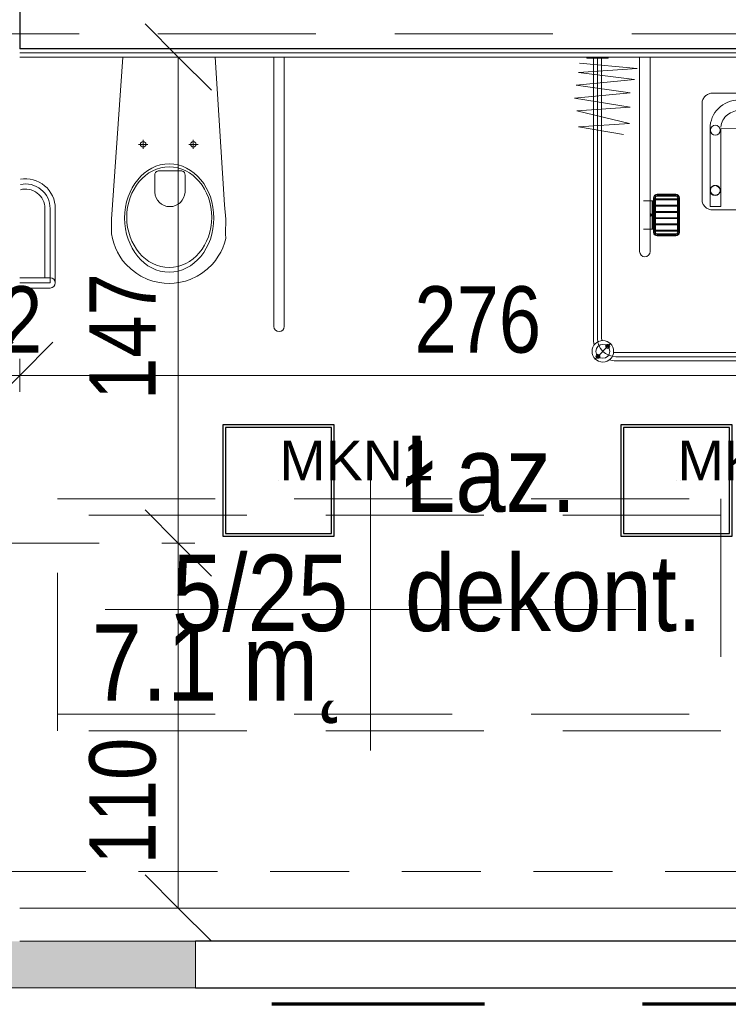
# Model space of a CAD drawing. Header units: centimetres. Extents: x -1631 to 21770, y -8842 to 3590.
# Tile 15 of 150: x -311 to -97, y 103 to 400. Entities that reach past the tile are written whole.
import ezdxf

# ---------------------------------------------------------------- set-up
doc = ezdxf.new("R2010")
doc.units = ezdxf.units.CM
for name, pattern in [('Długa kreska', [142.875, 95.25, -47.625]), ('Ponad', [39.688, 23.813, -15.875]), ('Ukryte', [71.438, 47.625, -23.813])]:
    doc.linetypes.add(name, pattern=pattern)
for name, color, linetype, lineweight in [('A-ANNO-DIMS', 211, 'Continuous', 13), ('A-ANNO-DIMS-100', 211, 'Continuous', 13), ('A-ANNO-NOTE', 131, 'Continuous', 9), ('A-AREA-IDEN', 2, 'Continuous', 13), ('A-DETL', 90, 'Continuous', 9), ('A-DETL-HDLN', 90, 'Ukryte', 9), ('A-FLOR-OVHD', 1, 'Ponad', 9), ('A-WALL', 113, 'Continuous', 13), ('A-WALL-FNSH', 113, 'Continuous', 13), ('A-WALL-PATT', 111, 'Continuous', 13), ('P-SANR-FIXT', 6, 'Continuous', 9)]:
    doc.layers.add(name, color=color, linetype=linetype, lineweight=lineweight)
doc.layers.add('E_oprawy', color=12, linetype='Continuous')
doc.styles.add('Arial Narrow_5', font='ARIALN.TTF', dxfattribs={"height": 20})
doc.styles.add('Arial_11', font='arial.ttf', dxfattribs={"width": 0.85, "height": 23})
doc.dimstyles.new('Diagonal_1_100__0__wewnętrzne_1', dxfattribs={"dimscale": 30.48, "dimtxt": 20.468619, "dimasz": 0.656168, "dimexe": 0.164042, "dimexo": 0.0625, "dimgap": 0.032808, "dimtad": 1, "dimdec": 0, "dimdsep": 46, "dimtxsty": 'Arial Narrow_5', "dimblk1": 'OBLIQUE', "dimblk2": 'OBLIQUE', "dimsah": 1, "dimcen": 0.09, "dimazin": 0, "dimtfac": 1, "dimtdec": 4, "dimtix": 1, "dimtmove": 0, "dimatfit": 3, "dimfxl": 0, "dimtvp": 1, "dimtolj": 1, "dimtzin": 0, "dimarcsym": 0})
doc.dimstyles.new('Diagonal_1_100__0__wewnętrzne_2', dxfattribs={"dimscale": 30.48, "dimtxt": 20.468619, "dimasz": 0.656168, "dimexe": 0.164042, "dimexo": 0.0625, "dimgap": 0.032808, "dimtad": 1, "dimdec": 0, "dimdsep": 46, "dimtxsty": 'Arial Narrow_5', "dimblk1": 'OBLIQUE', "dimblk2": 'OBLIQUE', "dimsah": 1, "dimcen": 0.09, "dimazin": 0, "dimtfac": 1, "dimtdec": 4, "dimtix": 1, "dimtmove": 2, "dimatfit": 3, "dimfxl": 0, "dimtvp": 1, "dimtolj": 1, "dimtzin": 0, "dimarcsym": 0})

# ---------------------------------------------------------------- blocks, each defined once
blk = doc.blocks.new('miska ustępowa dla N_35_5x54 wisząca koło narożna - Type 1-2357502-5_piętro III __10_50 m_ - stan projektowany')
at = {"layer": 'P-SANR-FIXT'}
for p, q in [((-1.4, -19.5), (-4.56, -64.06)), ((29.22, -64.06), (26.4, -19.5)), ((44.09, -100.7), (44.09, -19.5)), ((47.21, -100.7), (47.21, -19.5)), ((4.69, -44.4), (4.69, -47.2)), ((19.8, -44.4), (19.8, -47.2)), ((3.32, -45.81), (6.14, -45.81)), ((18.43, -45.81), (21.25, -45.81)), ((8.17, -55.1), (8.17, -60.22)), ((16.4, -53.83), (9.09, -53.83)), ((17.32, -60.22), (17.32, -55.1)), ((-24.94, -65.13), (-24.94, -86)), ((-23.38, -65.13), (-23.38, -87.56)), ((-21.82, -65.13), (-21.82, -87.56)), ((-4.56, -64.06), (-4.88, -68.39)), ((29.58, -68.39), (29.22, -64.06)), ((-4.88, -68.39), (-4.82, -72.82)), ((29.53, -72.82), (29.58, -68.39)), ((-4.82, -72.82), (-4.57, -74.18)), ((-4.57, -74.18), (-4.19, -75.59)), ((29.19, -75.59), (29.57, -74.18)), ((29.57, -74.18), (29.53, -72.82)), ((-4.19, -75.59), (-3.69, -76.96)), ((-3.69, -76.96), (-3.07, -78.28)), ((28.07, -78.28), (28.69, -76.96)), ((28.69, -76.96), (29.19, -75.59)), ((-3.07, -78.28), (-2.34, -79.55)), ((-2.34, -79.55), (-1.51, -80.76)), ((26.51, -80.76), (27.34, -79.55)), ((27.34, -79.55), (28.07, -78.28)), ((-1.51, -80.76), (-0.58, -81.89)), ((-0.58, -81.89), (1.02, -83.46)), ((23.98, -83.46), (25.58, -81.89)), ((25.58, -81.89), (26.51, -80.76)), ((-32.54, -86), (-23.38, -86)), ((1.02, -83.46), (2.75, -84.77)), ((2.75, -84.77), (4.01, -85.53)), ((4.01, -85.53), (6.13, -86.55)), ((18.87, -86.55), (20.99, -85.53)), ((20.99, -85.53), (22.25, -84.77)), ((22.25, -84.77), (23.98, -83.46)), ((-23.38, -87.56), (-32.54, -87.56)), ((6.13, -86.55), (7.56, -87.01)), ((7.56, -87.01), (9.56, -87.48)), ((9.56, -87.48), (11.02, -87.67)), ((11.02, -87.67), (12.5, -87.75)), ((12.5, -87.75), (13.98, -87.67)), ((13.98, -87.67), (15.44, -87.48)), ((15.44, -87.48), (17.44, -87.01)), ((17.44, -87.01), (18.87, -86.55)), ((-23.38, -89.12), (-32.54, -89.12))]:
    blk.add_line(p, q, dxfattribs=at)
for centre in [(4.69, -45.81), (19.8, -45.81)]:
    blk.add_circle(centre, 0.825, dxfattribs=at)
for centre, radius, start, end in [((-30.79, -65.13), 8.97, 0, 99.9996), ((9.34, -54.98), 1.17, 102.2339, 185.8899), ((16.15, -54.98), 1.17, 354.1101, 77.7661), ((-30.79, -65.13), 7.41, 0, 102.1327), ((-30.79, -65.13), 5.85, 0, 105.4382), ((12.74, -60), 4.58, 182.8022, 357.1978), ((-23.38, -87.56), 1.56, 0, 90), ((-23.38, -87.56), 1.56, 270, 0), ((45.65, -100.7), 1.56, 180, 360)]:
    blk.add_arc(centre, radius, start, end, dxfattribs=at)
for centre, major_axis, ratio in [((12.55, -68.01), (0, 16.33), 0.823529), ((12.55, -67.76), (0, 15.16), 0.845174)]:
    blk.add_ellipse(centre, major_axis=major_axis, ratio=ratio, dxfattribs=at)
blk = doc.blocks.new('brodzik natryskowy dla N - Type 1-2359082-5_piętro III __10_50 m_ - stan projektowany')
at = {"layer": 'P-SANR-FIXT'}
for p, q in [((-42.55, -19.8), (-42.55, -19.5)), ((-36.05, -19.8), (-42.55, -19.8)), ((-40.55, -19.8), (-40.55, -104.3)), ((-39.3, -19.5), (-39.3, -104.3)), ((-38.05, -19.8), (-38.05, -104.3)), ((-36.05, -19.5), (-36.05, -19.8)), ((-26.61, -19.7), (-26.61, -78.1)), ((-23.41, -78.1), (-23.41, -19.7)), ((14.45, -20.02), (10.54, -20.02)), ((10.54, -20.02), (10.54, -29.29)), ((14.45, -20.02), (14.45, -29.29)), ((49.36, -19.8), (49.36, -19.5)), ((55.86, -19.8), (49.36, -19.8)), ((51.36, -19.8), (51.36, -104.3)), ((52.61, -19.5), (52.61, -104.5)), ((53.86, -19.8), (53.86, -104.3)), ((55.86, -19.5), (55.86, -19.8)), ((-27.37, -22.89), (-44.99, -24.17)), ((-44.73, -21.36), (-27.37, -22.89)), ((-28.14, -26.21), (-45.75, -28)), ((-44.99, -24.17), (-28.14, -26.21)), ((-45.75, -28), (-29.41, -30.3)), ((10.54, -29.29), (14.45, -29.29)), ((-29.41, -30.3), (-46.26, -31.83)), ((-46.26, -31.83), (-29.41, -34.64)), ((-7.62, -32.51), (-7.7, -32.78)), ((-7.51, -32.25), (-7.62, -32.51)), ((-7.38, -32), (-7.51, -32.25)), ((-7.23, -31.75), (-7.38, -32)), ((-7.05, -31.52), (-7.23, -31.75)), ((-6.85, -31.31), (-7.05, -31.52)), ((-6.64, -31.11), (-6.85, -31.31)), ((-6.41, -30.93), (-6.64, -31.11)), ((-6.17, -30.77), (-6.41, -30.93)), ((-5.92, -30.64), (-6.17, -30.77)), ((-5.66, -30.53), (-5.92, -30.64)), ((-5.39, -30.45), (-5.66, -30.53)), ((-5.12, -30.4), (-5.39, -30.45)), ((-4.84, -30.38), (-5.12, -30.4)), ((10.32, -30.38), (-4.84, -30.38)), ((0.75, -32.79), (1.58, -32.57)), ((1.58, -32.57), (2.44, -32.44)), ((2.44, -32.44), (4.41, -32.39)), ((22.33, -32.44), (3.78, -32.39)), ((4.41, -32.39), (4.41, -35.62)), ((14.44, -30.04), (10.55, -30.01)), ((13.8, -30.17), (11.19, -30.17)), ((11.19, -30.17), (11.19, -32.44)), ((11.19, -32.44), (13.8, -32.44)), ((13.8, -32.44), (13.8, -30.17)), ((30.14, -30.38), (14.73, -30.38)), ((23.2, -32.57), (22.33, -32.44)), ((24.03, -32.79), (23.2, -32.57)), ((30.36, -30.45), (30.1, -30.4)), ((30.62, -30.53), (30.14, -30.38)), ((30.87, -30.64), (30.62, -30.53)), ((31.12, -30.78), (30.87, -30.64)), ((31.36, -30.94), (31.12, -30.78)), ((31.59, -31.12), (31.36, -30.94)), ((31.81, -31.32), (31.59, -31.12)), ((32.01, -31.54), (31.81, -31.32)), ((32.19, -31.77), (32.01, -31.54)), ((32.35, -32.02), (32.19, -31.77)), ((32.49, -32.27), (32.35, -32.02)), ((32.6, -32.54), (32.49, -32.27)), ((32.68, -32.81), (32.6, -32.54)), ((-29.41, -34.64), (-45.5, -35.66)), ((-7.7, -32.78), (-7.74, -33.05)), ((-7.74, -33.05), (-7.74, -62.59)), ((-3.88, -36.24), (-3.38, -35.57)), ((-3.38, -35.57), (-2.82, -34.95)), ((-2.82, -34.95), (-2.2, -34.39)), ((-2.2, -34.39), (-1.53, -33.88)), ((-1.53, -33.88), (-0.81, -33.45)), ((-0.81, -33.45), (-0.05, -33.08)), ((-0.05, -33.08), (0.75, -32.79)), ((24.83, -33.08), (24.03, -32.79)), ((25.59, -33.45), (24.83, -33.08)), ((26.31, -33.88), (25.59, -33.45)), ((26.98, -34.39), (26.31, -33.88)), ((27.59, -34.95), (26.98, -34.39)), ((28.16, -35.57), (27.59, -34.95)), ((28.66, -36.24), (28.16, -35.57)), ((32.74, -33.08), (32.68, -32.81)), ((32.74, -33.36), (32.74, -33.08)), ((32.74, -62.88), (32.74, -33.36)), ((-45.5, -35.66), (-29.67, -39.5)), ((-5.19, -39.35), (-4.98, -38.51)), ((-4.98, -38.51), (-4.68, -37.72)), ((-4.68, -37.72), (-4.32, -36.95)), ((-4.32, -36.95), (-3.88, -36.24)), ((-1.47, -38.52), (-1.71, -39.01)), ((-1.19, -38.06), (-1.47, -38.52)), ((-0.87, -37.64), (-1.19, -38.06)), ((-0.51, -37.24), (-0.87, -37.64)), ((-0.12, -36.88), (-0.51, -37.24)), ((0.31, -36.56), (-0.12, -36.88)), ((0.76, -36.29), (0.31, -36.56)), ((1.25, -36.05), (0.76, -36.29)), ((1.76, -35.86), (1.25, -36.05)), ((2.29, -35.73), (1.76, -35.86)), ((2.84, -35.64), (2.29, -35.73)), ((3.4, -35.61), (2.84, -35.64)), ((4.41, -35.62), (3.4, -35.61)), ((3.78, -35.62), (21.37, -35.62)), ((21.37, -35.62), (21.94, -35.64)), ((21.94, -35.64), (22.49, -35.73)), ((22.49, -35.73), (23.02, -35.86)), ((23.02, -35.86), (23.53, -36.05)), ((23.53, -36.05), (24.01, -36.29)), ((24.01, -36.29), (24.47, -36.56)), ((24.47, -36.56), (24.89, -36.88)), ((24.89, -36.88), (25.29, -37.24)), ((25.29, -37.24), (25.65, -37.64)), ((25.65, -37.64), (25.96, -38.06)), ((25.96, -38.06), (26.24, -38.52)), ((26.24, -38.52), (26.48, -39.01)), ((29.09, -36.95), (28.66, -36.24)), ((29.46, -37.72), (29.09, -36.95)), ((29.75, -38.51), (29.46, -37.72)), ((29.97, -39.35), (29.75, -38.51)), ((-29.67, -39.5), (-44.99, -40.52)), ((-44.99, -40.52), (-31.46, -42.82)), ((-5.37, -41.1), (-5.32, -40.21)), ((-5.29, -64.53), (-5.37, -41.1)), ((-5.32, -40.21), (-5.19, -39.35)), ((26.92, -40.93), (-2.15, -41.13)), ((-2.15, -41.13), (-2.15, -64.53)), ((-2.03, -40.05), (-2.11, -40.6)), ((-1.89, -39.51), (-2.03, -40.05)), ((-1.71, -39.01), (-1.89, -39.51)), ((26.48, -39.01), (26.66, -39.51)), ((26.66, -39.51), (26.8, -40.05)), ((26.8, -40.05), (26.88, -40.6)), ((26.92, -64.53), (26.92, -40.93)), ((30.1, -40.21), (29.97, -39.35)), ((30.07, -41.13), (30.07, -64.53)), ((30.15, -41.1), (30.1, -40.21)), ((-5.21, -59.35), (-5.23, -59.5)), ((-5.18, -59.21), (-5.21, -59.35)), ((-5.13, -59.08), (-5.18, -59.21)), ((-5.07, -58.95), (-5.13, -59.08)), ((-4.99, -58.83), (-5.07, -58.95)), ((-4.91, -58.71), (-4.99, -58.83)), ((-4.81, -58.61), (-4.91, -58.71)), ((-4.71, -58.52), (-4.81, -58.61)), ((-4.6, -58.43), (-4.71, -58.52)), ((-4.48, -58.36), (-4.6, -58.43)), ((-4.35, -58.3), (-4.48, -58.36)), ((-4.21, -58.25), (-4.35, -58.3)), ((-4.07, -58.21), (-4.21, -58.25)), ((-3.93, -58.19), (-4.07, -58.21)), ((-3.78, -58.18), (-3.93, -58.19)), ((-3.48, -58.21), (-3.63, -58.19)), ((-3.34, -58.25), (-3.48, -58.21)), ((-3.21, -58.3), (-3.34, -58.25)), ((-3.08, -58.36), (-3.21, -58.3)), ((-2.96, -58.43), (-3.08, -58.36)), ((-2.85, -58.52), (-2.96, -58.43)), ((-2.74, -58.61), (-2.85, -58.52)), ((-2.65, -58.71), (-2.74, -58.61)), ((-2.56, -58.83), (-2.65, -58.71)), ((-2.49, -58.95), (-2.56, -58.83)), ((-2.43, -59.08), (-2.49, -58.95)), ((-2.38, -59.21), (-2.43, -59.08)), ((-2.34, -59.35), (-2.38, -59.21)), ((-2.32, -59.5), (-2.34, -59.35)), ((-22.41, -72.3), (-22.41, -61.9)), ((-22.11, -72.3), (-22.11, -61.9)), ((-21.81, -72.3), (-21.81, -61.9)), ((-21.81, -62.2), (-15.21, -62.2)), ((-21.31, -60.8), (-15.71, -60.8)), ((-21.31, -61.1), (-15.71, -61.1)), ((-21.31, -61.4), (-15.71, -61.4)), ((-15.21, -61.9), (-15.21, -72.3)), ((-14.91, -61.9), (-14.91, -72.3)), ((-14.61, -61.9), (-14.61, -72.3)), ((-5.23, -59.5), (-5.24, -59.65)), ((-5.24, -59.65), (-5.23, -59.79)), ((-5.23, -59.79), (-5.21, -59.94)), ((-5.21, -59.94), (-5.18, -60.08)), ((-5.18, -60.08), (-5.13, -60.21)), ((-5.13, -60.21), (-5.07, -60.34)), ((-5.07, -60.34), (-4.99, -60.46)), ((-4.99, -60.46), (-4.91, -60.58)), ((-4.91, -60.58), (-4.81, -60.68)), ((-4.81, -60.68), (-4.71, -60.77)), ((-4.71, -60.77), (-4.6, -60.86)), ((-4.6, -60.86), (-4.48, -60.93)), ((-4.48, -60.93), (-4.35, -60.99)), ((-4.35, -60.99), (-4.21, -61.04)), ((-4.21, -61.04), (-4.07, -61.08)), ((-4.07, -61.08), (-3.93, -61.1)), ((-3.93, -61.1), (-3.78, -61.11)), ((-3.78, -61.11), (-3.63, -61.1)), ((-3.63, -61.1), (-3.48, -61.08)), ((-3.48, -61.08), (-3.34, -61.04)), ((-3.34, -61.04), (-3.21, -60.99)), ((-3.21, -60.99), (-3.08, -60.93)), ((-3.08, -60.93), (-2.96, -60.86)), ((-2.96, -60.86), (-2.85, -60.77)), ((-2.85, -60.77), (-2.74, -60.68)), ((-2.74, -60.68), (-2.65, -60.58)), ((-2.65, -60.58), (-2.56, -60.46)), ((-2.56, -60.46), (-2.49, -60.34)), ((-2.49, -60.34), (-2.43, -60.21)), ((-2.43, -60.21), (-2.38, -60.08)), ((-2.38, -60.08), (-2.34, -59.94)), ((-2.34, -59.94), (-2.32, -59.79)), ((-2.31, -59.65), (-2.32, -59.5)), ((-2.32, -59.79), (-2.31, -59.65)), ((-22.41, -62.85), (-25.41, -62.85)), ((-22.81, -71.35), (-22.81, -62.85)), ((-22.61, -71.35), (-22.61, -62.85)), ((-21.81, -62.5), (-15.21, -62.5)), ((-21.81, -64.1), (-15.21, -64.1)), ((-21.81, -64.4), (-15.21, -64.4)), ((-7.74, -62.59), (-7.74, -62.87)), ((-7.74, -62.87), (-7.7, -63.14)), ((-7.7, -63.14), (-7.62, -63.41)), ((-7.62, -63.41), (-7.52, -63.68)), ((-7.52, -63.68), (-7.4, -63.93)), ((-7.4, -63.93), (-7.25, -64.17)), ((-7.25, -64.17), (-7.07, -64.4)), ((-7.07, -64.4), (-6.88, -64.61)), ((-6.88, -64.61), (-6.67, -64.81)), ((-6.67, -64.81), (-6.44, -64.99)), ((-6.44, -64.99), (-6.2, -65.14)), ((-6.2, -65.14), (-5.95, -65.27)), ((-5.95, -65.27), (-5.69, -65.38)), ((-2.15, -64.53), (-5.29, -64.53)), ((26.92, -64.53), (30.07, -64.53)), ((30.65, -65.39), (30.92, -65.28)), ((30.92, -65.28), (31.17, -65.16)), ((31.17, -65.16), (31.41, -65.01)), ((31.41, -65.01), (31.64, -64.84)), ((31.64, -64.84), (31.85, -64.64)), ((31.85, -64.64), (32.05, -64.43)), ((32.05, -64.43), (32.22, -64.21)), ((32.22, -64.21), (32.38, -63.96)), ((32.38, -63.96), (32.51, -63.71)), ((32.51, -63.71), (32.61, -63.44)), ((32.61, -63.44), (32.69, -63.17)), ((32.69, -63.17), (32.74, -62.88)), ((-21.81, -66), (-15.21, -66)), ((-21.81, -66.3), (-15.21, -66.3)), ((-21.81, -67.9), (-15.21, -67.9)), ((-21.81, -68.2), (-15.21, -68.2)), ((-5.69, -65.38), (-5.41, -65.46)), ((-5.41, -65.46), (-5.13, -65.51)), ((-5.13, -65.51), (29.82, -65.51)), ((29.82, -65.51), (30.1, -65.51)), ((30.1, -65.51), (30.38, -65.46)), ((30.38, -65.46), (30.65, -65.39)), ((-21.81, -69.8), (-15.21, -69.8)), ((-21.81, -70.1), (-15.21, -70.1)), ((-22.41, -71.35), (-25.41, -71.35)), ((-21.81, -71.7), (-15.21, -71.7)), ((-21.81, -72), (-15.21, -72)), ((-15.71, -72.8), (-21.31, -72.8)), ((-15.71, -73.1), (-21.31, -73.1)), ((-15.71, -73.4), (-21.31, -73.4)), ((-35.25, -105.75), (-40.13, -110.63)), ((48.56, -105.75), (53.43, -110.63)), ((47.11, -108.55), (-33.8, -108.55)), ((-33.8, -109.8), (47.11, -109.8)), ((47.11, -111.05), (-33.8, -111.05))]:
    blk.add_line(p, q, dxfattribs=at)
for centre, radius in [((12.42, -34), 1.5), ((-3.77, -41.55), 1.5), ((28.71, -41.74), 1.5), ((-3.85, -59.74), 1.5), ((28.59, -59.68), 1.5), ((-37.69, -108.19), 3.25), ((-37.69, -108.19), 2.1), ((-36.21, -106.7), 0.62), ((-36.21, -106.7), 0.32), ((51, -108.19), 3.25), ((49.51, -106.7), 0.62), ((51, -108.19), 2.1), ((49.51, -106.7), 0.32), ((-39.18, -109.67), 0.62), ((-39.18, -109.67), 0.32), ((52.48, -109.67), 0.62), ((52.48, -109.67), 0.32)]:
    blk.add_circle(centre, radius, dxfattribs=at)
for centre, radius, start, end in [((-21.31, -61.9), 1.1, 90, 180), ((-21.31, -61.9), 0.8, 90, 180), ((-21.31, -61.9), 0.5, 90, 180), ((-15.71, -61.9), 1.1, 360, 90), ((-15.71, -61.9), 0.8, 360, 90), ((-15.71, -61.9), 0.5, 360, 90), ((-21.31, -72.3), 1.1, 180, 270), ((-21.31, -72.3), 0.8, 180, 270), ((-21.31, -72.3), 0.5, 180, 270), ((-15.71, -72.3), 0.5, 270, 360), ((-15.71, -72.3), 0.8, 270, 360), ((-15.71, -72.3), 1.1, 270, 360), ((-25.01, -78.1), 1.6, 180, 360), ((-33.8, -104.3), 6.75, 180, 196.4965), ((-33.8, -104.3), 5.5, 180, 270), ((-33.8, -104.3), 4.25, 180, 188.8511), ((47.11, -104.3), 5.5, 270, 360), ((47.11, -104.3), 4.25, 351.1489, 360), ((47.11, -104.3), 6.75, 343.5035, 360), ((-33.8, -104.3), 4.25, 261.1489, 270), ((47.11, -104.3), 4.25, 270, 278.8511), ((-33.8, -104.3), 6.75, 253.5035, 270), ((47.11, -104.3), 6.75, 270, 286.4965)]:
    blk.add_arc(centre, radius, start, end, dxfattribs=at)
blk.add_ellipse((-23.14, -67.1), major_axis=(0, 0.325), ratio=0.224951, dxfattribs=at)
blk = doc.blocks.new('METKA_POMIESZCZENIA2 - Rozbudowana krótka - bez ramki-2403173-5_piętro III __10_50 m_ - stan projektowany')
at = {"layer": 'A-AREA-IDEN'}
for p, q in [((0, 0.425), (0, 0)), ((0.0976, 0), (-0.8, 0)), ((-0.8, 0), (0.8, 0)), ((0, 0), (0, -0.425))]:
    blk.add_line(p, q, dxfattribs=at)
blk = doc.blocks.new('DIMBLOCK125-5_piętro III __10_50 m_ - stan projektowany')
at = {"layer": 'A-ANNO-DIMS-100', "transparency": 16777216}
for p, q in [((-262.8, 242.33), (-272.8, 252.33)), ((-267.8, 242.33), (-257.8, 242.33)), ((-262.8, 242.33), (-267.8, 242.33)), ((-262.8, 132.33), (-262.8, 242.33)), ((-262.8, 242.33), (-252.8, 232.33)), ((-262.8, 132.33), (-272.8, 142.33)), ((-267.8, 132.33), (-257.8, 132.33)), ((-262.8, 132.33), (-267.8, 132.33)), ((-262.8, 132.33), (-252.8, 122.33))]:
    blk.add_line(p, q, dxfattribs=at)
at = {"layer": 'A-ANNO-DIMS-100', "color": 0, "transparency": 16777216, "insert": (-289.65, 145.46), "char_height": 20, "width": 45.6158, "attachment_point": 1, "rotation": 90, "line_spacing_factor": 0.974696, "style": 'Arial Narrow_5'}
blk.add_mtext('110', dxfattribs=at)
blk = doc.blocks.new('_Oblique')
at = {"color": 0, "linetype": 'ByBlock', "lineweight": -2}
blk.add_line((-0.5, -0.5), (0.5, 0.5), dxfattribs=at)
blk = doc.blocks.new('DIMBLOCK126-5_piętro III __10_50 m_ - stan projektowany')
at = {"layer": 'A-ANNO-DIMS-100', "transparency": 16777216}
for p, q in [((-262.8, 388.83), (-272.8, 398.83)), ((-267.8, 388.83), (-257.8, 388.83)), ((-262.8, 388.83), (-267.8, 388.83)), ((-262.8, 242.33), (-262.8, 388.83)), ((-262.8, 388.83), (-252.8, 378.83)), ((-262.8, 242.33), (-272.8, 252.33)), ((-267.8, 242.33), (-257.8, 242.33)), ((-262.8, 242.33), (-267.8, 242.33)), ((-262.8, 242.33), (-252.8, 232.33))]:
    blk.add_line(p, q, dxfattribs=at)
at = {"layer": 'A-ANNO-DIMS-100', "color": 0, "transparency": 16777216, "insert": (-289.65, 285.47), "char_height": 20, "width": 45.6158, "attachment_point": 1, "rotation": 90, "line_spacing_factor": 0.974696, "style": 'Arial Narrow_5'}
blk.add_mtext('147', dxfattribs=at)
blk = doc.blocks.new('DIMBLOCK170-5_piętro III __10_50 m_ - stan projektowany')
at = {"layer": 'A-ANNO-DIMS-100', "transparency": 16777216}
for p, q in [((-310.62, 292.9), (-300.62, 302.9)), ((-34.62, 292.9), (-24.62, 302.9)), ((-310.62, 287.9), (-310.62, 297.9)), ((-34.62, 287.9), (-34.62, 297.9)), ((-310.62, 292.9), (-320.62, 282.9)), ((-34.62, 292.9), (-310.62, 292.9)), ((-310.62, 292.9), (-310.62, 287.9)), ((-34.62, 292.9), (-44.62, 282.9)), ((-34.62, 292.9), (-34.62, 287.9))]:
    blk.add_line(p, q, dxfattribs=at)
at = {"layer": 'A-ANNO-DIMS-100', "color": 0, "transparency": 16777216, "insert": (-191.63, 319.75), "char_height": 20, "width": 45.6158, "attachment_point": 1, "line_spacing_factor": 0.974696, "style": 'Arial Narrow_5'}
blk.add_mtext('276', dxfattribs=at)
blk = doc.blocks.new('DIMBLOCK171-5_piętro III __10_50 m_ - stan projektowany')
at = {"layer": 'A-ANNO-DIMS-100', "transparency": 16777216}
for p, q in [((-322.62, 292.9), (-312.62, 302.9)), ((-310.62, 292.9), (-300.62, 302.9)), ((-322.62, 287.9), (-322.62, 297.9)), ((-310.62, 287.9), (-310.62, 297.9)), ((-322.62, 292.9), (-332.62, 282.9)), ((-310.62, 292.9), (-322.62, 292.9)), ((-322.62, 292.9), (-322.62, 287.9)), ((-310.62, 292.9), (-320.62, 282.9)), ((-310.62, 292.9), (-310.62, 287.9))]:
    blk.add_line(p, q, dxfattribs=at)
at = {"layer": 'A-ANNO-DIMS-100', "color": 0, "transparency": 16777216, "insert": (-329.29, 319.75), "char_height": 20, "width": 30.4105, "attachment_point": 1, "line_spacing_factor": 0.974696, "style": 'Arial Narrow_5'}
blk.add_mtext('12', dxfattribs=at)
blk = doc.blocks.new('MKN1')
at = {"layer": 'E_oprawy', "linetype": 'ByBlock'}
for points in [[(9572.75, 390.73), (9572.75, 357.13), (9606.35, 357.13), (9606.35, 390.73)], [(9573.55, 389.92), (9573.55, 357.92), (9605.55, 357.92), (9605.55, 389.92)]]:
    blk.add_lwpolyline(points, close=True, dxfattribs=at)
for centre in [(9589.55, 373.92), (9710.84, 373.92)]:
    blk.add_circle(centre, 0.01, dxfattribs=at)
at = {"layer": 'E_oprawy', "color": 4, "linetype": 'ByBlock', "insert": (9589.85, 385.97), "char_height": 0.2, "width": 42.2965, "attachment_point": 1}
blk.add_mtext('{\\fArial|b0|i0|c0|p0;\\H60x;MKN1}', dxfattribs=at)

msp = doc.modelspace()

# ---------------------------------------------------------------- hatches: boundary and pattern name
at = {"layer": 'A-WALL-PATT'}
h = msp.add_hatch(color=9, dxfattribs=at)
h.paths.add_polyline_path([(-532.62, 108.33), (-532.62, 122.33), (-552.62, 122.33), (-552.62, 108.33), (-537.36, 108.33)], flags=0)
h.paths.add_polyline_path([(-327.62, 108.33), (-257.62, 108.33), (-257.62, 122.33), (-327.62, 122.33)], flags=0)
h.paths.add_polyline_path([(-47.62, 108.33), (22.38, 108.33), (22.38, 122.33), (-47.62, 122.33)], flags=0)
h.paths.add_polyline_path([(232.38, 108.33), (302.38, 108.33), (302.38, 122.33), (232.38, 122.33)], flags=0)
h.paths.add_polyline_path([(527.38, 108.33), (527.38, 122.33), (492.38, 122.33), (492.38, 108.33)], flags=0)

# ---------------------------------------------------------------- linework, layer by layer
at = {"layer": 'A-ANNO-NOTE', "lineweight": 13}
msp.add_line((-286.62, 242.33), (-376.62, 242.33), dxfattribs=at)
msp.add_line((-286.62, 242.33), (-376.62, 242.33), dxfattribs=at)
at = {"layer": 'A-DETL', "linetype": 'Długa kreska', "lineweight": 70}
msp.add_line((-27.62, 103.33), (-234.62, 103.33), dxfattribs=at)
at = {"layer": 'A-DETL-HDLN'}
for p, q in [((-1197.62, 395.83), (1172.38, 395.83)), ((-299.27, 255.73), (-99.27, 255.73)), ((-299.27, 185.73), (-299.27, 255.73)), ((-99.27, 255.73), (-99.27, 185.73)), ((-99.27, 250.73), (-299.27, 250.73)), ((-299.27, 190.73), (-99.27, 190.73)), ((-99.27, 185.73), (-299.27, 185.73))]:
    msp.add_line(p, q, dxfattribs=at)
at = {"layer": 'A-FLOR-OVHD'}
msp.add_line((-552.62, 143.33), (-47.62, 143.33), dxfattribs=at)
at = {"layer": 'A-WALL', "color": 7, "lineweight": 25}
for p, q in [((-310.62, 425.33), (-310.62, 391.33)), ((-34.62, 391.33), (-310.62, 391.33)), ((-47.62, 122.33), (-257.62, 122.33)), ((-257.62, 108.33), (-47.62, 108.33))]:
    msp.add_line(p, q, dxfattribs=at)
at = {"layer": 'A-WALL'}
for p, q in [((-34.62, 390.08), (-310.62, 390.08)), ((-257.62, 108.33), (-257.62, 122.33))]:
    msp.add_line(p, q, dxfattribs=at)
at = {"layer": 'A-WALL', "lineweight": 9}
for p, q in [((-310.62, 132.33), (-34.62, 132.33)), ((-257.62, 122.33), (-310.62, 122.33)), ((-327.62, 108.33), (-257.62, 108.33))]:
    msp.add_line(p, q, dxfattribs=at)
at = {"layer": 'A-WALL-FNSH', "color": 250, "lineweight": 9}
msp.add_line((-310.62, 388.83), (-34.62, 388.83), dxfattribs=at)

# ---------------------------------------------------------------- block references
at = {"layer": 'A-AREA-IDEN', "xscale": 99.99999999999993, "yscale": 99.99999999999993, "zscale": 99.99999999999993}
msp.add_blockref('METKA_POMIESZCZENIA2 - Rozbudowana krótka - bez ramki-2403173-5_piętro III __10_50 m_ - stan projektowany', (-204.9, 222.28), dxfattribs=at)
at = {"layer": 'E_oprawy', "linetype": 'ByBlock'}
for p in [(-9822.17, -112.72), (-9702.17, -112.72)]:
    msp.add_blockref('MKN1', p, dxfattribs=at)
at = {"layer": 'P-SANR-FIXT'}
for name, p in [('miska ustępowa dla N_35_5x54 wisząca koło narożna - Type 1-2357502-5_piętro III __10_50 m_ - stan projektowany', (-278.08, 408.33)), ('brodzik natryskowy dla N - Type 1-2359082-5_piętro III __10_50 m_ - stan projektowany', (-97.12, 408.33))]:
    msp.add_blockref(name, p, dxfattribs=at)

# ---------------------------------------------------------------- texts
at = {"layer": 'A-AREA-IDEN', "char_height": 23, "line_spacing_factor": 0.936439, "style": 'Arial_11'}
for s, insert, width, attachment_point in [('\\pt84.99995,169.9999,255.00008,340.00003,424.99998,509.99993,595.00011,680.00006,765.00001,849.99996,934.99991,1020.00009,1105.00004,1189.99999,1274.99994,1359.99989,1445.00007,1530.00002,1614.99997,1699.99992,1785.0001,1870.00005,1955,2039.99995,2124.9999,2210.00008,2295.00003,2379.99998,2464.99993,2550.00011,2635.00006,2720.00001;Łaz.\\Pdekont.', (-194.47, 215.5), 89.42, 7), ('\\pxqr,t3.69565,7.3913,11.08696,14.78261,18.47826,22.17391,25.86957,29.56522,33.26087,36.95652,40.65217,44.34783,48.04348,51.73913,55.43478,59.13043,62.82609,66.52174,70.21739,73.91304,77.6087,81.30435,85,88.69565,92.3913,96.08696,99.78261,103.47826,107.17391,110.86957,114.56522,118.26087;{5/25}', (-211.56, 215.5), 52.87, 9), ('\\pt84.99995,169.9999,255.00008,340.00003,424.99998,509.99993,595.00011,680.00006,765.00001,849.99996,934.99991,1020.00009,1105.00004,1189.99999,1274.99994,1359.99989,1445.00007,1530.00002,1614.99997,1699.99992,1785.0001,1870.00005,1955,2039.99995,2124.9999,2210.00008,2295.00003,2379.99998,2464.99993,2550.00011,2635.00006,2720.00001;7.1 m˛', (-211.56, 217.89), 76.5, 3)]:
    msp.add_mtext(s, dxfattribs=dict(at, insert=insert, width=width, attachment_point=attachment_point))

# ---------------------------------------------------------------- dimensions: what is measured, and where the dimension line sits
at = {"layer": 'A-ANNO-DIMS'}
for base, p1, p2, override, picture, middle in [((-262.79823187, 388.82555458), (-267.79823187, 242.32555458), (-267.79823187, 388.82555458), {"dimpost": '<>', "dimfxl": 146.5}, 'DIMBLOCK126-5_piętro III __10_50 m_ - stan projektowany', (-276.31307553, 308.27455474)), ((-262.8, 242.33), (-267.8, 132.33), (-267.8, 242.33), {"dimpost": '<>', "dimfxl": 110}, 'DIMBLOCK125-5_piętro III __10_50 m_ - stan projektowany', (-276.31, 168.27))]:
    dim = msp.add_linear_dim(base=base, p1=p1, p2=p2, angle=90, dimstyle='Diagonal_1_100__0__wewnętrzne_2', override=override, dxfattribs=at)
    dim.commit()
    dim.dimension.update_dxf_attribs({"geometry": picture, "text_midpoint": middle, "dimtype": 160, "text_rotation": 90})
for base, p1, p2, override, picture, middle in [((-322.62, 292.9), (-310.62, 287.9), (-322.62, 287.9), {"dimpost": '<>', "dimfxl": 12}, 'DIMBLOCK171-5_piętro III __10_50 m_ - stan projektowany', (-316.62, 303.94)), ((-310.62, 292.9), (-34.62, 287.9), (-310.62, 287.9), {"dimpost": '<>', "dimfxl": 276}, 'DIMBLOCK170-5_piętro III __10_50 m_ - stan projektowany', (-172.62, 304.11))]:
    dim = msp.add_linear_dim(base=base, p1=p1, p2=p2, dimstyle='Diagonal_1_100__0__wewnętrzne_1', override=override, dxfattribs=at)
    dim.commit()
    dim.dimension.update_dxf_attribs({"geometry": picture, "text_midpoint": middle})

doc.saveas('drawing.dxf')
